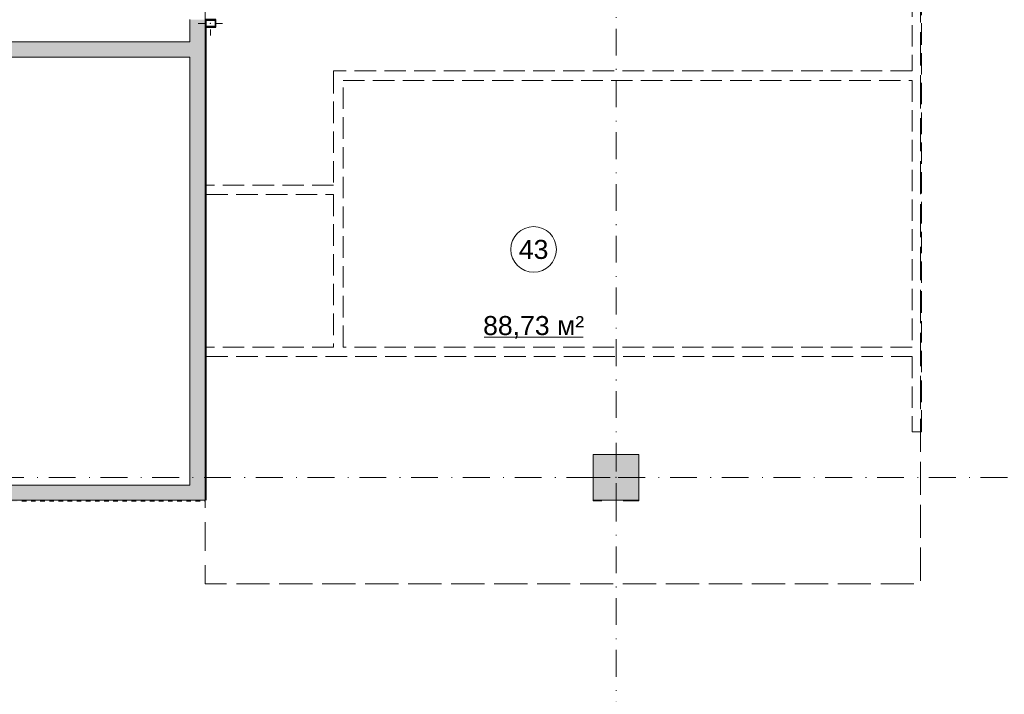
# Model space of a CAD drawing. Header units: millimetres. Extents: x 0 to 1184, y 0 to 836.
# Tile 19 of 66: x 183 to 313, y 601 to 690. Entities that reach past the tile are written whole.
import ezdxf
from ezdxf.xclip import XClip

# ---------------------------------------------------------------- set-up
doc = ezdxf.new("R2010")
doc.units = ezdxf.units.MM
doc.header["$MEASUREMENT"] = 0
doc.header["$XCLIPFRAME"] = 0
for name, pattern in [('Невидимая', [3.912222, 2.822222, -1.09]), ('Штриховая', [5.644444, 2.822222, -2.822222]), ('Штрихпунктирная', [6.702778, 3.527778, -1.763889, 0, -1.411111])]:
    doc.linetypes.add(name, pattern=pattern)
for name, color, linetype in [('Конструктив - ГКЛ', 7, 'Continuous'), ('Конструктив - Колонны', 7, 'Continuous'), ('Конструктив - стены бассейнов жб нов', 7, 'Continuous'), ('Конструктив - Стены Блок 200 нов', 7, 'Continuous'), ('Конструктив - Стены Внутр сущ.', 7, 'Continuous'), ('УЛИЦА_Стойки стропильные', 7, 'Continuous'), ('Элемент Модели - Зона', 7, 'Continuous'), ('Элемент Модели - Оси', 7, 'Continuous')]:
    doc.layers.add(name, color=color, linetype=linetype)
doc.styles.add('СГЕНЕРИР_СТИЛЬ_3', font='txt')

# ---------------------------------------------------------------- blocks, each defined once
blk = doc.blocks.new('Чертеж_4_4', base_point=(-278.48, 89.56))
at = {"layer": 'Конструктив - ГКЛ', "linetype": 'Continuous', "lineweight": 0, "true_color": 0x000000}
for points in [[(207.6, 688.8), (207.64, 688.8), (207.64, 689.64), (207.6, 689.64)], [(207.52, 626.56), (207.64, 626.56), (207.64, 688.72), (207.52, 688.72)], [(82.62, 626.44), (83.27, 626.44), (83.27, 626.51), (83.87, 626.51), (83.87, 626.44), (84.47, 626.44), (84.47, 626.51), (85.07, 626.51), (85.07, 626.44), (85.67, 626.44), (85.67, 626.51), (86.27, 626.51), (86.27, 626.44), (86.87, 626.44), (86.87, 626.51), (87.47, 626.51), (87.47, 626.44), (88.07, 626.44), (88.07, 626.51), (88.67, 626.51), (88.67, 626.44), (89.27, 626.44), (89.27, 626.51), (89.87, 626.51), (89.87, 626.44), (90.47, 626.44), (90.47, 626.51), (91.07, 626.51), (91.07, 626.44), (91.67, 626.44), (91.67, 626.51), (92.27, 626.51), (92.27, 626.44), (92.87, 626.44), (92.87, 626.51), (93.47, 626.51), (93.47, 626.44), (94.07, 626.44), (94.07, 626.51), (94.67, 626.51), (94.67, 626.44), (95.27, 626.44), (95.27, 626.51), (95.87, 626.51), (95.87, 626.44), (96.47, 626.44), (96.47, 626.51), (97.07, 626.51), (97.07, 626.44), (97.67, 626.44), (97.67, 626.51), (98.27, 626.51), (98.27, 626.44), (98.87, 626.44), (98.87, 626.51), (99.47, 626.51), (99.47, 626.44), (100.07, 626.44), (100.07, 626.51), (100.67, 626.51), (100.67, 626.44), (101.27, 626.44), (101.27, 626.51), (101.87, 626.51), (101.87, 626.44), (102.47, 626.44), (102.47, 626.51), (103.07, 626.51), (103.07, 626.44), (103.67, 626.44), (103.67, 626.51), (104.27, 626.51), (104.27, 626.44), (104.87, 626.44), (104.87, 626.51), (105.47, 626.51), (105.47, 626.44), (106.07, 626.44), (106.07, 626.51), (106.67, 626.51), (106.67, 626.44), (107.27, 626.44), (107.27, 626.51), (107.87, 626.51), (107.87, 626.44), (157.65, 626.44), (157.65, 626.51), (158.25, 626.51), (158.25, 626.44), (158.85, 626.44), (158.85, 626.51), (159.45, 626.51), (159.45, 626.44), (160.05, 626.44), (160.05, 626.51), (160.65, 626.51), (160.65, 626.44), (161.25, 626.44), (161.25, 626.51), (161.85, 626.51), (161.85, 626.44), (162.45, 626.44), (162.45, 626.51), (163.05, 626.51), (163.05, 626.44), (163.65, 626.44), (163.65, 626.51), (164.25, 626.51), (164.25, 626.44), (164.85, 626.44), (164.85, 626.51), (165.45, 626.51), (165.45, 626.44), (166.05, 626.44), (166.05, 626.51), (166.65, 626.51), (166.65, 626.44), (167.25, 626.44), (167.25, 626.51), (167.85, 626.51), (167.85, 626.44), (168.45, 626.44), (168.45, 626.51), (169.05, 626.51), (169.05, 626.44), (169.65, 626.44), (169.65, 626.51), (170.25, 626.51), (170.25, 626.44), (182.85, 626.44), (182.85, 626.51), (183.45, 626.51), (183.45, 626.44), (184.05, 626.44), (184.05, 626.51), (184.65, 626.51), (184.65, 626.44), (185.25, 626.44), (185.25, 626.51), (185.85, 626.51), (185.85, 626.44), (186.45, 626.44), (186.45, 626.51), (187.05, 626.51), (187.05, 626.44), (187.65, 626.44), (187.65, 626.51), (188.25, 626.51), (188.25, 626.44), (188.85, 626.44), (188.85, 626.51), (189.45, 626.51), (189.45, 626.44), (190.05, 626.44), (190.05, 626.51), (190.65, 626.51), (190.65, 626.44), (191.25, 626.44), (191.25, 626.51), (191.85, 626.51), (191.85, 626.44), (192.45, 626.44), (192.45, 626.51), (193.05, 626.51), (193.05, 626.44), (193.65, 626.44), (193.65, 626.51), (194.25, 626.51), (194.25, 626.44), (194.85, 626.44), (194.85, 626.51), (195.45, 626.51), (195.45, 626.44), (196.05, 626.44), (196.05, 626.51), (196.65, 626.51), (196.65, 626.44), (197.25, 626.44), (197.25, 626.51), (197.85, 626.51), (197.85, 626.44), (198.45, 626.44), (198.45, 626.51), (199.05, 626.51), (199.05, 626.44), (199.65, 626.44), (199.65, 626.51), (200.25, 626.51), (200.25, 626.44), (200.85, 626.44), (200.85, 626.51), (201.45, 626.51), (201.45, 626.44), (202.05, 626.44), (202.05, 626.51), (202.65, 626.51), (202.65, 626.44), (203.25, 626.44), (203.25, 626.51), (203.85, 626.51), (203.85, 626.44), (204.45, 626.44), (204.45, 626.51), (205.05, 626.51), (205.05, 626.44), (205.65, 626.44), (205.65, 626.51), (206.25, 626.51), (206.25, 626.44), (206.85, 626.44), (206.85, 626.51), (207.45, 626.51), (207.45, 626.44), (207.52, 626.44), (207.52, 626.56), (82.62, 626.56)]]:
    blk.add_hatch(color=18, dxfattribs=at).paths.add_polyline_path(points)
at = {"layer": 'Конструктив - Колонны', "linetype": 'Continuous', "lineweight": 0, "true_color": 0x000000}
blk.add_hatch(color=18, dxfattribs=at).paths.add_polyline_path([(258.52, 626.56), (264.52, 626.56), (264.52, 632.56), (258.52, 632.56)])
at = {"layer": 'Конструктив - стены бассейнов жб нов', "linetype": 'Continuous', "lineweight": 0, "true_color": 0x000000}
blk.add_hatch(color=18, dxfattribs=at).paths.add_polyline_path([(82.62, 626.44), (83.27, 626.44), (83.27, 626.51), (83.87, 626.51), (83.87, 626.44), (84.47, 626.44), (84.47, 626.51), (85.07, 626.51), (85.07, 626.44), (85.67, 626.44), (85.67, 626.51), (86.27, 626.51), (86.27, 626.44), (86.87, 626.44), (86.87, 626.51), (87.47, 626.51), (87.47, 626.44), (88.07, 626.44), (88.07, 626.51), (88.67, 626.51), (88.67, 626.44), (89.27, 626.44), (89.27, 626.51), (89.87, 626.51), (89.87, 626.44), (90.47, 626.44), (90.47, 626.51), (91.07, 626.51), (91.07, 626.44), (91.67, 626.44), (91.67, 626.51), (92.27, 626.51), (92.27, 626.44), (92.87, 626.44), (92.87, 626.51), (93.47, 626.51), (93.47, 626.44), (94.07, 626.44), (94.07, 626.51), (94.67, 626.51), (94.67, 626.44), (95.27, 626.44), (95.27, 626.51), (95.87, 626.51), (95.87, 626.44), (96.47, 626.44), (96.47, 626.51), (97.07, 626.51), (97.07, 626.44), (97.67, 626.44), (97.67, 626.51), (98.27, 626.51), (98.27, 626.44), (98.87, 626.44), (98.87, 626.51), (99.47, 626.51), (99.47, 626.44), (100.07, 626.44), (100.07, 626.51), (100.67, 626.51), (100.67, 626.44), (101.27, 626.44), (101.27, 626.51), (101.87, 626.51), (101.87, 626.44), (102.47, 626.44), (102.47, 626.51), (103.07, 626.51), (103.07, 626.44), (103.67, 626.44), (103.67, 626.51), (104.27, 626.51), (104.27, 626.44), (104.87, 626.44), (104.87, 626.51), (105.47, 626.51), (105.47, 626.44), (106.07, 626.44), (106.07, 626.51), (106.67, 626.51), (106.67, 626.44), (107.27, 626.44), (107.27, 626.51), (107.87, 626.51), (107.87, 626.44), (157.65, 626.44), (157.65, 626.51), (158.25, 626.51), (158.25, 626.44), (158.85, 626.44), (158.85, 626.51), (159.45, 626.51), (159.45, 626.44), (160.05, 626.44), (160.05, 626.51), (160.65, 626.51), (160.65, 626.44), (161.25, 626.44), (161.25, 626.51), (161.85, 626.51), (161.85, 626.44), (162.45, 626.44), (162.45, 626.51), (163.05, 626.51), (163.05, 626.44), (163.65, 626.44), (163.65, 626.51), (164.25, 626.51), (164.25, 626.44), (164.85, 626.44), (164.85, 626.51), (165.45, 626.51), (165.45, 626.44), (166.05, 626.44), (166.05, 626.51), (166.65, 626.51), (166.65, 626.44), (167.25, 626.44), (167.25, 626.51), (167.85, 626.51), (167.85, 626.44), (168.45, 626.44), (168.45, 626.51), (169.05, 626.51), (169.05, 626.44), (169.65, 626.44), (169.65, 626.51), (170.25, 626.51), (170.25, 626.44), (182.85, 626.44), (182.85, 626.51), (183.45, 626.51), (183.45, 626.44), (184.05, 626.44), (184.05, 626.51), (184.65, 626.51), (184.65, 626.44), (185.25, 626.44), (185.25, 626.51), (185.85, 626.51), (185.85, 626.44), (186.45, 626.44), (186.45, 626.51), (187.05, 626.51), (187.05, 626.44), (187.65, 626.44), (187.65, 626.51), (188.25, 626.51), (188.25, 626.44), (188.85, 626.44), (188.85, 626.51), (189.45, 626.51), (189.45, 626.44), (190.05, 626.44), (190.05, 626.51), (190.65, 626.51), (190.65, 626.44), (191.25, 626.44), (191.25, 626.51), (191.85, 626.51), (191.85, 626.44), (192.45, 626.44), (192.45, 626.51), (193.05, 626.51), (193.05, 626.44), (193.65, 626.44), (193.65, 626.51), (194.25, 626.51), (194.25, 626.44), (194.85, 626.44), (194.85, 626.51), (195.45, 626.51), (195.45, 626.44), (196.05, 626.44), (196.05, 626.51), (196.65, 626.51), (196.65, 626.44), (197.25, 626.44), (197.25, 626.51), (197.85, 626.51), (197.85, 626.44), (198.45, 626.44), (198.45, 626.51), (199.05, 626.51), (199.05, 626.44), (199.65, 626.44), (199.65, 626.51), (200.25, 626.51), (200.25, 626.44), (200.85, 626.44), (200.85, 626.51), (201.45, 626.51), (201.45, 626.44), (202.05, 626.44), (202.05, 626.51), (202.65, 626.51), (202.65, 626.44), (203.25, 626.44), (203.25, 626.51), (203.85, 626.51), (203.85, 626.44), (204.45, 626.44), (204.45, 626.51), (205.05, 626.51), (205.05, 626.44), (205.65, 626.44), (205.65, 626.51), (206.25, 626.51), (206.25, 626.44), (206.85, 626.44), (206.85, 626.51), (207.45, 626.51), (207.45, 626.44), (207.52, 626.44), (207.52, 626.56), (82.62, 626.56)])
at = {"layer": 'Конструктив - Стены Внутр сущ.', "linetype": 'Continuous', "lineweight": 0, "true_color": 0x000000}
for points in [[(205.52, 628.56), (207.52, 628.56), (207.52, 689.72), (205.52, 689.72)], [(205.52, 686.79), (82.62, 686.79), (82.62, 684.79), (205.52, 684.79)], [(174.52, 628.56), (174.52, 626.56), (205.52, 626.56), (205.52, 628.56)], [(207.52, 628.56), (205.52, 628.56), (207.52, 626.56)], [(205.52, 628.56), (205.52, 626.56), (207.52, 626.56)]]:
    blk.add_hatch(color=18, dxfattribs=at).paths.add_polyline_path(points)
at = {"layer": 'УЛИЦА_Стойки стропильные', "linetype": 'Continuous', "lineweight": 0, "true_color": 0x000000}
h = blk.add_hatch(color=18, dxfattribs=at)
h.paths.add_polyline_path([(208.92, 688.72), (208.92, 689.72), (207.52, 689.72), (207.52, 688.72)])
h.paths.add_polyline_path([(208.84, 688.8), (207.6, 688.8), (207.6, 689.64), (208.84, 689.64)], flags=0)
at = {"layer": 'Конструктив - ГКЛ', "color": 251, "linetype": 'Continuous', "lineweight": 20, "true_color": 0x575757, "flags": 128}
for points in [[(207.64, 688.8), (207.64, 689.64)], [(207.52, 688.72), (207.52, 626.56)], [(207.64, 626.56), (207.64, 688.72)], [(207.52, 626.56), (174.52, 626.56)], [(183.45, 626.44), (184.05, 626.44)], [(184.65, 626.44), (185.25, 626.44)], [(185.85, 626.44), (186.45, 626.44)], [(187.05, 626.44), (187.65, 626.44)], [(188.25, 626.44), (188.85, 626.44)], [(189.45, 626.44), (190.05, 626.44)], [(190.65, 626.44), (191.25, 626.44)], [(191.85, 626.44), (192.45, 626.44)], [(193.05, 626.44), (193.65, 626.44)], [(194.25, 626.44), (194.85, 626.44)], [(195.45, 626.44), (196.05, 626.44)], [(196.65, 626.44), (197.25, 626.44)], [(197.85, 626.44), (198.45, 626.44)], [(199.05, 626.44), (199.65, 626.44)], [(200.25, 626.44), (200.85, 626.44)], [(201.45, 626.44), (202.05, 626.44)], [(202.65, 626.44), (203.25, 626.44)], [(203.85, 626.44), (204.45, 626.44)], [(205.05, 626.44), (205.65, 626.44)], [(206.25, 626.44), (206.85, 626.44)], [(207.45, 626.44), (207.52, 626.44)]]:
    blk.add_lwpolyline(points, dxfattribs=at)
at = {"layer": 'Конструктив - Колонны', "color": 251, "linetype": 'Continuous', "lineweight": 5, "true_color": 0x575757}
for p, q in [((261.52, 630.36), (261.52, 633.36)), ((260.72, 629.56), (257.72, 629.56)), ((261.52, 628.76), (261.52, 625.76)), ((262.32, 629.56), (265.32, 629.56))]:
    blk.add_line(p, q, dxfattribs=at)
at = {"layer": 'Конструктив - Колонны', "color": 251, "linetype": 'Continuous', "lineweight": 15, "true_color": 0x575757, "flags": 128}
blk.add_lwpolyline([(258.52, 626.56), (264.52, 626.56), (264.52, 632.56), (258.52, 632.56)], close=True, dxfattribs=at)
at = {"layer": 'Конструктив - Колонны', "color": 251, "linetype": 'Continuous', "lineweight": 5, "true_color": 0x575757}
blk.add_point((261.52, 629.56), dxfattribs=at)
at = {"layer": 'Конструктив - стены бассейнов жб нов', "color": 251, "linetype": 'Continuous', "lineweight": 20, "true_color": 0x575757, "flags": 128}
for points in [[(207.52, 626.56), (174.52, 626.56)], [(183.45, 626.44), (184.05, 626.44)], [(184.65, 626.44), (185.25, 626.44)], [(185.85, 626.44), (186.45, 626.44)], [(187.05, 626.44), (187.65, 626.44)], [(188.25, 626.44), (188.85, 626.44)], [(189.45, 626.44), (190.05, 626.44)], [(190.65, 626.44), (191.25, 626.44)], [(191.85, 626.44), (192.45, 626.44)], [(193.05, 626.44), (193.65, 626.44)], [(194.25, 626.44), (194.85, 626.44)], [(195.45, 626.44), (196.05, 626.44)], [(196.65, 626.44), (197.25, 626.44)], [(197.85, 626.44), (198.45, 626.44)], [(199.05, 626.44), (199.65, 626.44)], [(200.25, 626.44), (200.85, 626.44)], [(201.45, 626.44), (202.05, 626.44)], [(202.65, 626.44), (203.25, 626.44)], [(203.85, 626.44), (204.45, 626.44)], [(205.05, 626.44), (205.65, 626.44)], [(206.25, 626.44), (206.85, 626.44)], [(207.45, 626.44), (207.52, 626.44)]]:
    blk.add_lwpolyline(points, dxfattribs=at)
at = {"layer": 'Конструктив - Стены Блок 200 нов', "color": 251, "linetype": 'Невидимая', "lineweight": 20, "true_color": 0x575757, "flags": 128}
for points in [[(300.4, 720.31), (300.4, 682.99)], [(301.65, 635.56), (301.65, 720.31)], [(224.4, 682.99), (224.4, 682.86)], [(300.4, 682.99), (224.4, 682.99)], [(224.4, 682.86), (224.4, 667.99)], [(225.65, 681.74), (300.4, 681.74)], [(225.65, 646.69), (225.65, 681.74)], [(300.4, 681.74), (300.4, 646.69)], [(207.64, 667.99), (207.64, 667.86)], [(207.64, 667.86), (207.64, 666.86)], [(224.4, 667.99), (207.69, 667.99)], [(207.64, 666.86), (207.64, 666.74)], [(207.69, 666.74), (224.4, 666.74)], [(224.4, 666.74), (224.4, 646.69)], [(207.64, 646.56), (207.64, 646.69)], [(207.64, 645.56), (207.64, 646.56)], [(224.4, 646.69), (207.69, 646.69)], [(300.4, 646.69), (225.65, 646.69)], [(207.64, 645.44), (207.64, 645.56)], [(207.69, 645.44), (300.4, 645.44)], [(300.4, 645.44), (300.4, 635.56)], [(300.52, 635.56), (300.4, 635.56)], [(301.52, 635.56), (300.52, 635.56)], [(301.65, 635.56), (301.52, 635.56)]]:
    blk.add_lwpolyline(points, dxfattribs=at)
at = {"layer": 'Конструктив - Стены Внутр сущ.', "color": 251, "linetype": 'Continuous', "lineweight": 20, "true_color": 0x575757, "flags": 128}
for points in [[(205.52, 689.72), (205.52, 686.79)], [(207.52, 628.56), (207.52, 688.72)], [(205.52, 686.79), (82.62, 686.79)], [(82.62, 684.79), (205.52, 684.79)], [(205.52, 684.79), (205.52, 628.56)], [(205.52, 628.56), (174.52, 628.56)], [(207.52, 626.56), (207.52, 628.56)], [(174.52, 626.56), (207.52, 626.56)]]:
    blk.add_lwpolyline(points, dxfattribs=at)
at = {"layer": 'УЛИЦА_Стойки стропильные', "color": 251, "linetype": 'Continuous', "lineweight": 5, "true_color": 0x575757}
for p, q in [((207.42, 689.22), (206.62, 689.22)), ((208.22, 688.42), (208.22, 687.62)), ((209.02, 689.22), (209.82, 689.22))]:
    blk.add_line(p, q, dxfattribs=at)
at = {"layer": 'УЛИЦА_Стойки стропильные', "color": 251, "linetype": 'Continuous', "lineweight": 30, "true_color": 0x575757, "flags": 128}
for points in [[(208.92, 688.72), (208.92, 689.72), (207.52, 689.72), (207.52, 688.72)], [(208.84, 688.8), (207.6, 688.8), (207.6, 689.64), (208.84, 689.64)]]:
    blk.add_lwpolyline(points, close=True, dxfattribs=at)
at = {"layer": 'УЛИЦА_Стойки стропильные', "color": 251, "linetype": 'Continuous', "lineweight": 5, "true_color": 0x575757}
blk.add_point((208.22, 689.22), dxfattribs=at)
at = {"layer": 'Элемент Модели - Зона', "color": 7, "linetype": 'Continuous', "lineweight": 15}
blk.add_line((244.18, 648), (257.19, 648), dxfattribs=at)
at = {"layer": 'Элемент Модели - Зона', "color": 7, "linetype": 'Штриховая', "lineweight": 15, "flags": 128}
for points in [[(82.62, 541.14), (82.62, 539.14), (83.02, 539.14), (83.02, 542.56), (89.02, 542.56), (89.02, 539.56), (168.52, 539.56), (168.52, 542.56), (174.52, 542.56), (174.52, 539.56), (258.52, 539.56), (258.52, 542.56), (264.52, 542.56), (264.52, 539.14), (331.77, 539.14), (331.77, 631.69), (331.88, 631.69), (331.88, 686.86), (327.32, 686.86), (327.32, 720.36), (324.52, 720.36), (324.52, 722.76), (348.32, 722.76), (348.32, 734.56), (280.72, 734.56), (280.72, 722.76), (309.52, 722.76), (309.52, 720.36), (301.52, 720.36), (301.52, 615.56), (207.52, 615.56), (207.52, 626.56), (82.62, 626.56), (82.62, 626.06)], [(207.52, 615.56), (301.52, 615.56), (301.52, 720.36), (258.52, 720.36), (207.52, 720.36)], [(258.52, 632.56), (264.52, 632.56), (264.52, 626.51), (258.52, 626.51)]]:
    blk.add_lwpolyline(points, close=True, dxfattribs=at)
at = {"layer": 'Элемент Модели - Зона', "color": 7, "linetype": 'Continuous', "lineweight": 15, "flags": 128}
blk.add_lwpolyline([(253.68, 659.53, 1), (247.68, 659.53, 1)], format="xyb", close=True, dxfattribs=at)
at = {"layer": 'Элемент Модели - Оси', "color": 7, "linetype": 'Штрихпунктирная', "lineweight": 15}
for p, q in [((261.52, 831.39), (261.52, 166.93)), ((71.32, 629.56), (1182.02, 629.56))]:
    blk.add_line(p, q, dxfattribs=at)
at = {"layer": 'Элемент Модели - Зона', "color": 7, "linetype": 'Continuous', "lineweight": 15, "char_height": 2.5, "attachment_point": 5, "style": 'СГЕНЕРИР_СТИЛЬ_3'}
for s, insert in [('\\A1;{\\pqc;\\fArial|b0|i0|c204|p38;43}', (250.68, 659.51)), ('\\A1;{\\pqc;\\fArial|b0|i0|c204|p38;88,73 м²}', (250.68, 649.29))]:
    blk.add_mtext(s, dxfattribs=dict(at, insert=insert))

msp = doc.modelspace()

# ---------------------------------------------------------------- block references
at = {"color": 161, "linetype": 'Continuous', "lineweight": 40, "true_color": 0x83aefe}
ref = msp.add_blockref('Чертеж_4_4', (-278.48, 89.56), dxfattribs=at)
XClip(ref).set_block_clipping_path([(71.3162990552, 166.9277917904), (1182.0208577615, 831.3911731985)])

doc.saveas('drawing.dxf')
